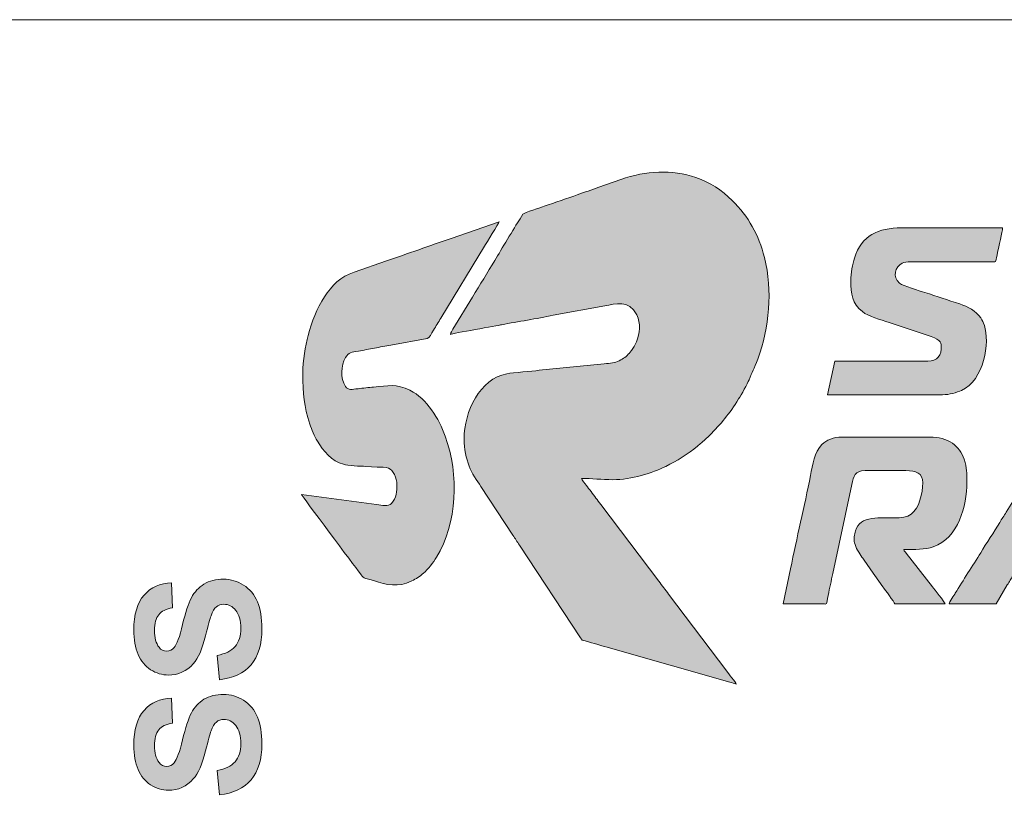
# Model space of a CAD drawing. Header units: millimetres. Extents: x 7 to 595, y -296 to -6.
# Tile 49 of 131: x 113 to 141, y -28 to -6. Entities that reach past the tile are written whole.
import ezdxf

# ---------------------------------------------------------------- set-up
doc = ezdxf.new("R2010")
doc.units = ezdxf.units.MM
doc.header["$MEASUREMENT"] = 0
doc.layers.add('Layer 1', color=7, linetype='Continuous', lineweight=0)

# ---------------------------------------------------------------- blocks, each defined once
blk = doc.blocks.new('Block_3')
at = {"layer": 'Layer 1', "true_color": 0x0d0a10, "transparency": 33554687}
h = blk.add_hatch(color=188, dxfattribs=at)
edge = h.paths.add_edge_path()
edge.add_spline(control_points=[(125.198, -14.532), (125.245, -14.509), (126.565, -14.276), (126.662, -14.257), (127.14, -14.164), (127.664, -14.083), (128.142, -13.986), (128.142, -13.986), (129.621, -13.714), (129.621, -13.714), (129.909, -13.665), (130.311, -13.526), (130.529, -13.972), (130.65, -14.218), (130.622, -14.504), (130.52, -14.748), (130.478, -14.848), (130.44, -14.909), (130.382, -14.993), (130.356, -15.031), (130.346, -15.033), (130.319, -15.066), (130.236, -15.165), (130.151, -15.225), (130.032, -15.284), (129.905, -15.347), (129.777, -15.359), (129.601, -15.371), (129.601, -15.371), (127.742, -15.559), (127.742, -15.559), (127.522, -15.586), (127.004, -15.622), (126.816, -15.657), (126.044, -15.8), (125.592, -16.738), (125.592, -17.516), (125.592, -17.822), (125.655, -18.066), (125.735, -18.298), (125.811, -18.514), (125.957, -18.71), (126.073, -18.885), (126.073, -18.885), (126.988, -20.276), (126.988, -20.276), (127.053, -20.373), (127.109, -20.46), (127.173, -20.559), (127.173, -20.559), (128.917, -23.206), (128.917, -23.206), (128.968, -23.285), (128.96, -23.273), (129.057, -23.299), (129.298, -23.365), (129.533, -23.434), (129.777, -23.505), (129.777, -23.505), (133.194, -24.478), (133.194, -24.478), (133.249, -24.492), (133.332, -24.512), (133.374, -24.532), (133.359, -24.479), (133.151, -24.223), (133.104, -24.161), (133.104, -24.161), (131.443, -21.962), (131.443, -21.962), (131.346, -21.833), (131.258, -21.72), (131.161, -21.59), (131.161, -21.59), (129.5, -19.392), (129.5, -19.392), (129.406, -19.267), (129.318, -19.154), (129.223, -19.027), (129.174, -18.962), (129.134, -18.909), (129.086, -18.844), (129.053, -18.801), (128.958, -18.694), (128.947, -18.65), (129.246, -18.65), (129.522, -18.687), (129.847, -18.687), (130.38, -18.687), (130.974, -18.5), (131.364, -18.305), (131.661, -18.156), (132.014, -17.949), (132.266, -17.728), (132.304, -17.695), (132.34, -17.664), (132.38, -17.632), (132.38, -17.632), (132.6, -17.433), (132.6, -17.433), (132.958, -17.074), (133.167, -16.812), (133.445, -16.379), (133.525, -16.254), (133.698, -15.946), (133.745, -15.828), (133.836, -15.603), (133.886, -15.53), (133.992, -15.236), (134.321, -14.325), (134.424, -13.296), (134.183, -12.329), (134.022, -11.686), (133.723, -11.163), (133.26, -10.7), (132.966, -10.406), (132.626, -10.185), (132.222, -10.047), (131.541, -9.815), (130.782, -9.849), (130.079, -10.103), (130.079, -10.103), (129.449, -10.323), (129.449, -10.323), (129.244, -10.404), (129.032, -10.459), (128.827, -10.54), (128.58, -10.638), (128.167, -10.761), (127.884, -10.867), (127.791, -10.902), (127.311, -11.046), (127.274, -11.096), (127.274, -11.096), (127.195, -11.227), (127.195, -11.227), (127.013, -11.502), (126.653, -12.11), (126.472, -12.414), (126.259, -12.771), (126.046, -13.108), (125.832, -13.464), (125.832, -13.464), (125.272, -14.384), (125.272, -14.384), (125.246, -14.429), (125.202, -14.476), (125.198, -14.532)], knot_values=[0, 0, 0, 0, 1, 1, 1, 2, 2, 2, 3, 3, 3, 4, 4, 4, 5, 5, 5, 6, 6, 6, 7, 7, 7, 8, 8, 8, 9, 9, 9, 10, 10, 10, 11, 11, 11, 12, 12, 12, 13, 13, 13, 14, 14, 14, 15, 15, 15, 16, 16, 16, 17, 17, 17, 18, 18, 18, 19, 19, 19, 20, 20, 20, 21, 21, 21, 22, 22, 22, 23, 23, 23, 24, 24, 24, 25, 25, 25, 26, 26, 26, 27, 27, 27, 28, 28, 28, 29, 29, 29, 30, 30, 30, 31, 31, 31, 32, 32, 32, 33, 33, 33, 34, 34, 34, 35, 35, 35, 36, 36, 36, 37, 37, 37, 38, 38, 38, 39, 39, 39, 40, 40, 40, 41, 41, 41, 42, 42, 42, 43, 43, 43, 44, 44, 44, 45, 45, 45, 46, 46, 46, 47, 47, 47, 48, 48, 48, 49, 49, 49, 49], degree=3, periodic=0)
h = blk.add_hatch(color=188, dxfattribs=at)
edge = h.paths.add_edge_path()
edge.add_spline(control_points=[(120.98, -15.654), (120.98, -16.221), (121.013, -16.594), (121.179, -17.095), (121.234, -17.259), (121.308, -17.441), (121.394, -17.583), (121.564, -17.863), (121.799, -18.155), (122.137, -18.246), (122.265, -18.281), (122.63, -18.305), (122.781, -18.305), (122.781, -18.305), (123.107, -18.324), (123.107, -18.324), (123.222, -18.342), (123.341, -18.318), (123.431, -18.358), (123.559, -18.413), (123.669, -18.64), (123.669, -18.823), (123.669, -19.013), (123.667, -19.213), (123.518, -19.363), (123.412, -19.47), (123.26, -19.417), (123.087, -19.392), (123.087, -19.392), (120.943, -19.107), (120.943, -19.107), (120.96, -19.168), (122.482, -21.186), (122.596, -21.339), (122.75, -21.545), (122.671, -21.478), (123.001, -21.574), (123.396, -21.689), (123.683, -21.782), (124.098, -21.583), (124.22, -21.525), (124.326, -21.446), (124.43, -21.36), (124.55, -21.258), (124.718, -21.047), (124.803, -20.906), (125.395, -19.923), (125.452, -18.554), (125.051, -17.44), (124.876, -16.953), (124.525, -16.371), (124.043, -16.13), (123.649, -15.934), (123.423, -16.002), (123.004, -16.037), (122.862, -16.049), (122.7, -16.072), (122.558, -16.084), (122.386, -16.099), (122.282, -16.145), (122.196, -16.017), (122.044, -15.791), (122.068, -15.416), (122.2, -15.196), (122.299, -15.033), (122.357, -15.05), (122.568, -15.009), (122.715, -14.981), (122.875, -14.955), (123.026, -14.925), (123.178, -14.895), (123.342, -14.865), (123.496, -14.84), (123.496, -14.84), (124.538, -14.648), (124.538, -14.648), (124.611, -14.629), (124.65, -14.522), (124.718, -14.409), (124.786, -14.294), (124.857, -14.181), (124.927, -14.064), (124.927, -14.064), (126.176, -12.007), (126.176, -12.007), (126.223, -11.929), (126.58, -11.356), (126.591, -11.313), (126.591, -11.313), (125.218, -11.789), (125.218, -11.789), (124.613, -11.989), (123.977, -12.229), (123.368, -12.43), (123.368, -12.43), (122.443, -12.751), (122.443, -12.751), (122.056, -12.879), (121.812, -13.136), (121.597, -13.459), (121.38, -13.783), (121.226, -14.179), (121.131, -14.559), (121.051, -14.879), (120.98, -15.259), (120.98, -15.654)], knot_values=[0, 0, 0, 0, 1, 1, 1, 2, 2, 2, 3, 3, 3, 4, 4, 4, 5, 5, 5, 6, 6, 6, 7, 7, 7, 8, 8, 8, 9, 9, 9, 10, 10, 10, 11, 11, 11, 12, 12, 12, 13, 13, 13, 14, 14, 14, 15, 15, 15, 16, 16, 16, 17, 17, 17, 18, 18, 18, 19, 19, 19, 20, 20, 20, 21, 21, 21, 22, 22, 22, 23, 23, 23, 24, 24, 24, 25, 25, 25, 26, 26, 26, 27, 27, 27, 28, 28, 28, 29, 29, 29, 30, 30, 30, 31, 31, 31, 32, 32, 32, 33, 33, 33, 34, 34, 34, 35, 35, 35, 35], degree=3, periodic=0)
h = blk.add_hatch(color=188, dxfattribs=at)
edge = h.paths.add_edge_path()
edge.add_spline(control_points=[(136.654, -12.99), (136.654, -13.373), (136.692, -13.648), (136.985, -13.88), (137.158, -14.017), (137.515, -14.114), (137.747, -14.191), (137.747, -14.191), (138.949, -14.592), (138.949, -14.592), (139.243, -14.688), (139.243, -14.776), (139.243, -14.951), (139.243, -15.068), (139.176, -15.18), (139.103, -15.229), (139.004, -15.297), (138.91, -15.296), (138.75, -15.296), (138.75, -15.296), (136.198, -15.296), (136.198, -15.296), (136.198, -15.296), (135.988, -16.258), (135.988, -16.258), (135.988, -16.258), (139.281, -16.258), (139.281, -16.258), (139.468, -16.258), (139.692, -16.193), (139.823, -16.135), (140.466, -15.848), (140.636, -14.755), (140.475, -14.274), (140.445, -14.185), (140.422, -14.133), (140.371, -14.058), (140.238, -13.862), (140, -13.737), (139.769, -13.661), (139.435, -13.549), (139.108, -13.445), (138.776, -13.334), (138.618, -13.28), (138.155, -13.154), (138.045, -13.066), (137.825, -12.89), (137.93, -12.594), (138.121, -12.496), (138.236, -12.437), (138.467, -12.46), (138.639, -12.46), (138.639, -12.46), (140.712, -12.461), (140.712, -12.461), (140.82, -12.461), (140.802, -12.446), (140.854, -12.183), (140.88, -12.047), (140.995, -11.581), (140.995, -11.486), (140.995, -11.486), (138.109, -11.486), (138.109, -11.486), (137.428, -11.486), (136.974, -11.692), (136.757, -12.353), (136.704, -12.515), (136.654, -12.783), (136.654, -12.99)], knot_values=[0, 0, 0, 0, 1, 1, 1, 2, 2, 2, 3, 3, 3, 4, 4, 4, 5, 5, 5, 6, 6, 6, 7, 7, 7, 8, 8, 8, 9, 9, 9, 10, 10, 10, 11, 11, 11, 12, 12, 12, 13, 13, 13, 14, 14, 14, 15, 15, 15, 16, 16, 16, 17, 17, 17, 18, 18, 18, 19, 19, 19, 20, 20, 20, 21, 21, 21, 22, 22, 22, 23, 23, 23, 23], degree=3, periodic=0)
h = blk.add_hatch(color=188, dxfattribs=at)
edge = h.paths.add_edge_path()
edge.add_spline(control_points=[(139.465, -22.239), (139.465, -22.239), (140.81, -22.239), (140.81, -22.239), (140.81, -22.239), (141.131, -21.697), (141.131, -21.697), (141.185, -21.607), (141.238, -21.523), (141.294, -21.429), (141.351, -21.334), (141.404, -21.242), (141.463, -21.154), (141.463, -21.154), (143.461, -21.154), (143.461, -21.154), (143.461, -21.154), (143.658, -22.239), (143.658, -22.239), (143.658, -22.239), (144.879, -22.239), (144.879, -22.239), (144.879, -22.125), (144.307, -19.427), (144.245, -19.112), (144.182, -18.794), (144.078, -18.257), (144.004, -17.947), (143.972, -17.817), (143.93, -17.706), (143.846, -17.623), (143.755, -17.533), (143.699, -17.487), (143.552, -17.449), (143.262, -17.373), (142.66, -17.396), (142.41, -17.636), (142.166, -17.869), (142.204, -17.869), (142.006, -18.169), (142.006, -18.169), (141.097, -19.616), (141.097, -19.616), (141.036, -19.72), (140.974, -19.808), (140.912, -19.912), (140.751, -20.185), (140.533, -20.5), (140.37, -20.775), (140.152, -21.144), (139.86, -21.565), (139.642, -21.934), (139.61, -21.988), (139.47, -22.184), (139.465, -22.239)], knot_values=[0, 0, 0, 0, 1, 1, 1, 2, 2, 2, 3, 3, 3, 4, 4, 4, 5, 5, 5, 6, 6, 6, 7, 7, 7, 8, 8, 8, 9, 9, 9, 10, 10, 10, 11, 11, 11, 12, 12, 12, 13, 13, 13, 14, 14, 14, 15, 15, 15, 16, 16, 16, 17, 17, 17, 18, 18, 18, 18], degree=3, periodic=0)
edge = h.paths.add_edge_path()
edge.add_spline(control_points=[(143.042, -18.564), (143.042, -18.564), (143.086, -18.766), (143.086, -18.766), (143.099, -18.843), (143.114, -18.91), (143.125, -18.974), (143.125, -18.974), (143.32, -20.012), (143.32, -20.012), (143.329, -20.058), (143.349, -20.19), (143.362, -20.216), (143.362, -20.216), (141.969, -20.216), (141.969, -20.216), (142.054, -20.056), (142.246, -19.762), (142.35, -19.587), (142.374, -19.547), (142.392, -19.522), (142.417, -19.48), (142.44, -19.441), (142.456, -19.412), (142.482, -19.373), (142.482, -19.373), (142.871, -18.739), (142.871, -18.739), (142.896, -18.7), (142.908, -18.668), (142.935, -18.63), (142.966, -18.589), (142.98, -18.565), (143.042, -18.564), (143.042, -18.564), (143.042, -18.564), (143.042, -18.564)], knot_values=[0, 0, 0, 0, 1, 1, 1, 2, 2, 2, 3, 3, 3, 4, 4, 4, 5, 5, 5, 6, 6, 6, 7, 7, 7, 8, 8, 8, 9, 9, 9, 10, 10, 10, 11, 11, 11, 12, 12, 12, 12], degree=3, periodic=0)
h = blk.add_hatch(color=188, dxfattribs=at)
edge = h.paths.add_edge_path()
edge.add_spline(control_points=[(134.718, -22.239), (134.718, -22.239), (135.865, -22.24), (135.865, -22.24), (135.972, -22.241), (135.951, -22.276), (136.005, -21.997), (136.048, -21.78), (136.096, -21.583), (136.139, -21.366), (136.139, -21.366), (136.68, -18.824), (136.68, -18.824), (136.726, -18.595), (136.774, -18.428), (137.061, -18.428), (137.061, -18.428), (138.232, -18.428), (138.232, -18.428), (138.511, -18.428), (138.713, -18.494), (138.713, -18.774), (138.713, -19.057), (138.609, -19.511), (138.381, -19.674), (138.135, -19.85), (137.725, -19.734), (137.259, -19.798), (137.012, -19.831), (136.852, -19.932), (136.788, -20.153), (136.759, -20.251), (136.732, -20.384), (136.76, -20.493), (136.792, -20.618), (136.896, -20.799), (136.971, -20.898), (137.004, -20.942), (137.024, -20.978), (137.057, -21.021), (137.118, -21.103), (137.174, -21.183), (137.231, -21.267), (137.231, -21.267), (137.574, -21.75), (137.574, -21.75), (137.625, -21.825), (137.899, -22.192), (137.912, -22.239), (137.912, -22.239), (139.354, -22.239), (139.354, -22.239), (139.34, -22.184), (139.041, -21.818), (138.988, -21.754), (138.988, -21.754), (138.238, -20.791), (138.238, -20.791), (138.203, -20.745), (138.184, -20.742), (138.171, -20.685), (138.498, -20.685), (138.767, -20.69), (139.014, -20.604), (139.731, -20.354), (139.971, -19.447), (139.971, -18.761), (139.971, -18.493), (139.979, -18.361), (139.892, -18.1), (139.83, -17.912), (139.716, -17.748), (139.559, -17.644), (139.385, -17.528), (139.157, -17.466), (138.923, -17.466), (138.923, -17.466), (136.407, -17.466), (136.407, -17.466), (136.284, -17.466), (136.161, -17.494), (136.072, -17.526), (135.968, -17.564), (135.896, -17.613), (135.824, -17.685), (135.618, -17.891), (135.561, -18.257), (135.5, -18.569), (135.329, -19.443), (135.103, -20.364), (134.933, -21.233), (134.933, -21.233), (134.718, -22.239), (134.718, -22.239)], knot_values=[0, 0, 0, 0, 1, 1, 1, 2, 2, 2, 3, 3, 3, 4, 4, 4, 5, 5, 5, 6, 6, 6, 7, 7, 7, 8, 8, 8, 9, 9, 9, 10, 10, 10, 11, 11, 11, 12, 12, 12, 13, 13, 13, 14, 14, 14, 15, 15, 15, 16, 16, 16, 17, 17, 17, 18, 18, 18, 19, 19, 19, 20, 20, 20, 21, 21, 21, 22, 22, 22, 23, 23, 23, 24, 24, 24, 25, 25, 25, 26, 26, 26, 27, 27, 27, 28, 28, 28, 29, 29, 29, 30, 30, 30, 31, 31, 31, 31], degree=3, periodic=0)
at = {"layer": 'Layer 1'}
for points, knots in [([(125.198, -14.532), (125.245, -14.509), (126.565, -14.276), (126.662, -14.257), (127.14, -14.164), (127.664, -14.083), (128.142, -13.986), (128.142, -13.986), (129.621, -13.714), (129.621, -13.714), (129.909, -13.665), (130.311, -13.526), (130.529, -13.972), (130.65, -14.218), (130.622, -14.504), (130.52, -14.748), (130.478, -14.848), (130.44, -14.909), (130.382, -14.993), (130.356, -15.031), (130.346, -15.033), (130.319, -15.066), (130.236, -15.165), (130.151, -15.225), (130.032, -15.284), (129.905, -15.347), (129.777, -15.359), (129.601, -15.371), (129.601, -15.371), (127.742, -15.559), (127.742, -15.559), (127.522, -15.586), (127.004, -15.622), (126.816, -15.657), (126.044, -15.8), (125.592, -16.738), (125.592, -17.516), (125.592, -17.822), (125.655, -18.066), (125.735, -18.298), (125.811, -18.514), (125.957, -18.71), (126.073, -18.885), (126.073, -18.885), (126.988, -20.276), (126.988, -20.276), (127.053, -20.373), (127.109, -20.46), (127.173, -20.559), (127.173, -20.559), (128.917, -23.206), (128.917, -23.206), (128.968, -23.285), (128.96, -23.273), (129.057, -23.299), (129.298, -23.365), (129.533, -23.434), (129.777, -23.505), (129.777, -23.505), (133.194, -24.478), (133.194, -24.478), (133.249, -24.492), (133.332, -24.512), (133.374, -24.532), (133.359, -24.479), (133.151, -24.223), (133.104, -24.161), (133.104, -24.161), (131.443, -21.962), (131.443, -21.962), (131.346, -21.833), (131.258, -21.72), (131.161, -21.59), (131.161, -21.59), (129.5, -19.392), (129.5, -19.392), (129.406, -19.267), (129.318, -19.154), (129.223, -19.027), (129.174, -18.962), (129.134, -18.909), (129.086, -18.844), (129.053, -18.801), (128.958, -18.694), (128.947, -18.65), (129.246, -18.65), (129.522, -18.687), (129.847, -18.687), (130.38, -18.687), (130.974, -18.5), (131.364, -18.305), (131.661, -18.156), (132.014, -17.949), (132.266, -17.728), (132.304, -17.695), (132.34, -17.664), (132.38, -17.632), (132.38, -17.632), (132.6, -17.433), (132.6, -17.433), (132.958, -17.074), (133.167, -16.812), (133.445, -16.379), (133.525, -16.254), (133.698, -15.946), (133.745, -15.828), (133.836, -15.603), (133.886, -15.53), (133.992, -15.236), (134.321, -14.325), (134.424, -13.296), (134.183, -12.329), (134.022, -11.686), (133.723, -11.163), (133.26, -10.7), (132.966, -10.406), (132.626, -10.185), (132.222, -10.047), (131.541, -9.815), (130.782, -9.849), (130.079, -10.103), (130.079, -10.103), (129.449, -10.323), (129.449, -10.323), (129.244, -10.404), (129.032, -10.459), (128.827, -10.54), (128.58, -10.638), (128.167, -10.761), (127.884, -10.867), (127.791, -10.902), (127.311, -11.046), (127.274, -11.096), (127.274, -11.096), (127.195, -11.227), (127.195, -11.227), (127.013, -11.502), (126.653, -12.11), (126.472, -12.414), (126.259, -12.771), (126.046, -13.108), (125.832, -13.464), (125.832, -13.464), (125.272, -14.384), (125.272, -14.384), (125.246, -14.429), (125.202, -14.476), (125.198, -14.532)], [0, 0, 0, 0, 1, 1, 1, 2, 2, 2, 3, 3, 3, 4, 4, 4, 5, 5, 5, 6, 6, 6, 7, 7, 7, 8, 8, 8, 9, 9, 9, 10, 10, 10, 11, 11, 11, 12, 12, 12, 13, 13, 13, 14, 14, 14, 15, 15, 15, 16, 16, 16, 17, 17, 17, 18, 18, 18, 19, 19, 19, 20, 20, 20, 21, 21, 21, 22, 22, 22, 23, 23, 23, 24, 24, 24, 25, 25, 25, 26, 26, 26, 27, 27, 27, 28, 28, 28, 29, 29, 29, 30, 30, 30, 31, 31, 31, 32, 32, 32, 33, 33, 33, 34, 34, 34, 35, 35, 35, 36, 36, 36, 37, 37, 37, 38, 38, 38, 39, 39, 39, 40, 40, 40, 41, 41, 41, 42, 42, 42, 43, 43, 43, 44, 44, 44, 45, 45, 45, 46, 46, 46, 47, 47, 47, 48, 48, 48, 49, 49, 49, 49]), ([(120.98, -15.654), (120.98, -16.221), (121.013, -16.594), (121.179, -17.095), (121.234, -17.259), (121.308, -17.441), (121.394, -17.583), (121.564, -17.863), (121.799, -18.155), (122.137, -18.246), (122.265, -18.281), (122.63, -18.305), (122.781, -18.305), (122.781, -18.305), (123.107, -18.324), (123.107, -18.324), (123.222, -18.342), (123.341, -18.318), (123.431, -18.358), (123.559, -18.413), (123.669, -18.64), (123.669, -18.823), (123.669, -19.013), (123.667, -19.213), (123.518, -19.363), (123.412, -19.47), (123.26, -19.417), (123.087, -19.392), (123.087, -19.392), (120.943, -19.107), (120.943, -19.107), (120.96, -19.168), (122.482, -21.186), (122.596, -21.339), (122.75, -21.545), (122.671, -21.478), (123.001, -21.574), (123.396, -21.689), (123.683, -21.782), (124.098, -21.583), (124.22, -21.525), (124.326, -21.446), (124.43, -21.36), (124.55, -21.258), (124.718, -21.047), (124.803, -20.906), (125.395, -19.923), (125.452, -18.554), (125.051, -17.44), (124.876, -16.953), (124.525, -16.371), (124.043, -16.13), (123.649, -15.934), (123.423, -16.002), (123.004, -16.037), (122.862, -16.049), (122.7, -16.072), (122.558, -16.084), (122.386, -16.099), (122.282, -16.145), (122.196, -16.017), (122.044, -15.791), (122.068, -15.416), (122.2, -15.196), (122.299, -15.033), (122.357, -15.05), (122.568, -15.009), (122.715, -14.981), (122.875, -14.955), (123.026, -14.925), (123.178, -14.895), (123.342, -14.865), (123.496, -14.84), (123.496, -14.84), (124.538, -14.648), (124.538, -14.648), (124.611, -14.629), (124.65, -14.522), (124.718, -14.409), (124.786, -14.294), (124.857, -14.181), (124.927, -14.064), (124.927, -14.064), (126.176, -12.007), (126.176, -12.007), (126.223, -11.929), (126.58, -11.356), (126.591, -11.313), (126.591, -11.313), (125.218, -11.789), (125.218, -11.789), (124.613, -11.989), (123.977, -12.229), (123.368, -12.43), (123.368, -12.43), (122.443, -12.751), (122.443, -12.751), (122.056, -12.879), (121.812, -13.136), (121.597, -13.459), (121.38, -13.783), (121.226, -14.179), (121.131, -14.559), (121.051, -14.879), (120.98, -15.259), (120.98, -15.654)], [0, 0, 0, 0, 1, 1, 1, 2, 2, 2, 3, 3, 3, 4, 4, 4, 5, 5, 5, 6, 6, 6, 7, 7, 7, 8, 8, 8, 9, 9, 9, 10, 10, 10, 11, 11, 11, 12, 12, 12, 13, 13, 13, 14, 14, 14, 15, 15, 15, 16, 16, 16, 17, 17, 17, 18, 18, 18, 19, 19, 19, 20, 20, 20, 21, 21, 21, 22, 22, 22, 23, 23, 23, 24, 24, 24, 25, 25, 25, 26, 26, 26, 27, 27, 27, 28, 28, 28, 29, 29, 29, 30, 30, 30, 31, 31, 31, 32, 32, 32, 33, 33, 33, 34, 34, 34, 35, 35, 35, 35]), ([(136.654, -12.99), (136.654, -13.373), (136.692, -13.648), (136.985, -13.88), (137.158, -14.017), (137.515, -14.114), (137.747, -14.191), (137.747, -14.191), (138.949, -14.592), (138.949, -14.592), (139.243, -14.688), (139.243, -14.776), (139.243, -14.951), (139.243, -15.068), (139.176, -15.18), (139.103, -15.229), (139.004, -15.297), (138.91, -15.296), (138.75, -15.296), (138.75, -15.296), (136.198, -15.296), (136.198, -15.296), (136.198, -15.296), (135.988, -16.258), (135.988, -16.258), (135.988, -16.258), (139.281, -16.258), (139.281, -16.258), (139.468, -16.258), (139.692, -16.193), (139.823, -16.135), (140.466, -15.848), (140.636, -14.755), (140.475, -14.274), (140.445, -14.185), (140.422, -14.133), (140.371, -14.058), (140.238, -13.862), (140, -13.737), (139.769, -13.661), (139.435, -13.549), (139.108, -13.445), (138.776, -13.334), (138.618, -13.28), (138.155, -13.154), (138.045, -13.066), (137.825, -12.89), (137.93, -12.594), (138.121, -12.496), (138.236, -12.437), (138.467, -12.46), (138.639, -12.46), (138.639, -12.46), (140.712, -12.461), (140.712, -12.461), (140.82, -12.461), (140.802, -12.446), (140.854, -12.183), (140.88, -12.047), (140.995, -11.581), (140.995, -11.486), (140.995, -11.486), (138.109, -11.486), (138.109, -11.486), (137.428, -11.486), (136.974, -11.692), (136.757, -12.353), (136.704, -12.515), (136.654, -12.783), (136.654, -12.99)], [0, 0, 0, 0, 1, 1, 1, 2, 2, 2, 3, 3, 3, 4, 4, 4, 5, 5, 5, 6, 6, 6, 7, 7, 7, 8, 8, 8, 9, 9, 9, 10, 10, 10, 11, 11, 11, 12, 12, 12, 13, 13, 13, 14, 14, 14, 15, 15, 15, 16, 16, 16, 17, 17, 17, 18, 18, 18, 19, 19, 19, 20, 20, 20, 21, 21, 21, 22, 22, 22, 23, 23, 23, 23]), ([(139.465, -22.239), (139.465, -22.239), (140.81, -22.239), (140.81, -22.239), (140.81, -22.239), (141.131, -21.697), (141.131, -21.697), (141.185, -21.607), (141.238, -21.523), (141.294, -21.429), (141.351, -21.334), (141.404, -21.242), (141.463, -21.154), (141.463, -21.154), (143.461, -21.154), (143.461, -21.154), (143.461, -21.154), (143.658, -22.239), (143.658, -22.239), (143.658, -22.239), (144.879, -22.239), (144.879, -22.239), (144.879, -22.125), (144.307, -19.427), (144.245, -19.112), (144.182, -18.794), (144.078, -18.257), (144.004, -17.947), (143.972, -17.817), (143.93, -17.706), (143.846, -17.623), (143.755, -17.533), (143.699, -17.487), (143.552, -17.449), (143.262, -17.373), (142.66, -17.396), (142.41, -17.636), (142.166, -17.869), (142.204, -17.869), (142.006, -18.169), (142.006, -18.169), (141.097, -19.616), (141.097, -19.616), (141.036, -19.72), (140.974, -19.808), (140.912, -19.912), (140.751, -20.185), (140.533, -20.5), (140.37, -20.775), (140.152, -21.144), (139.86, -21.565), (139.642, -21.934), (139.61, -21.988), (139.47, -22.184), (139.465, -22.239)], [0, 0, 0, 0, 1, 1, 1, 2, 2, 2, 3, 3, 3, 4, 4, 4, 5, 5, 5, 6, 6, 6, 7, 7, 7, 8, 8, 8, 9, 9, 9, 10, 10, 10, 11, 11, 11, 12, 12, 12, 13, 13, 13, 14, 14, 14, 15, 15, 15, 16, 16, 16, 17, 17, 17, 18, 18, 18, 18]), ([(134.718, -22.239), (134.718, -22.239), (135.865, -22.24), (135.865, -22.24), (135.972, -22.241), (135.951, -22.276), (136.005, -21.997), (136.048, -21.78), (136.096, -21.583), (136.139, -21.366), (136.139, -21.366), (136.68, -18.824), (136.68, -18.824), (136.726, -18.595), (136.774, -18.428), (137.061, -18.428), (137.061, -18.428), (138.232, -18.428), (138.232, -18.428), (138.511, -18.428), (138.713, -18.494), (138.713, -18.774), (138.713, -19.057), (138.609, -19.511), (138.381, -19.674), (138.135, -19.85), (137.725, -19.734), (137.259, -19.798), (137.012, -19.831), (136.852, -19.932), (136.788, -20.153), (136.759, -20.251), (136.732, -20.384), (136.76, -20.493), (136.792, -20.618), (136.896, -20.799), (136.971, -20.898), (137.004, -20.942), (137.024, -20.978), (137.057, -21.021), (137.118, -21.103), (137.174, -21.183), (137.231, -21.267), (137.231, -21.267), (137.574, -21.75), (137.574, -21.75), (137.625, -21.825), (137.899, -22.192), (137.912, -22.239), (137.912, -22.239), (139.354, -22.239), (139.354, -22.239), (139.34, -22.184), (139.041, -21.818), (138.988, -21.754), (138.988, -21.754), (138.238, -20.791), (138.238, -20.791), (138.203, -20.745), (138.184, -20.742), (138.171, -20.685), (138.498, -20.685), (138.767, -20.69), (139.014, -20.604), (139.731, -20.354), (139.971, -19.447), (139.971, -18.761), (139.971, -18.493), (139.979, -18.361), (139.892, -18.1), (139.83, -17.912), (139.716, -17.748), (139.559, -17.644), (139.385, -17.528), (139.157, -17.466), (138.923, -17.466), (138.923, -17.466), (136.407, -17.466), (136.407, -17.466), (136.284, -17.466), (136.161, -17.494), (136.072, -17.526), (135.968, -17.564), (135.896, -17.613), (135.824, -17.685), (135.618, -17.891), (135.561, -18.257), (135.5, -18.569), (135.329, -19.443), (135.103, -20.364), (134.933, -21.233), (134.933, -21.233), (134.718, -22.239), (134.718, -22.239)], [0, 0, 0, 0, 1, 1, 1, 2, 2, 2, 3, 3, 3, 4, 4, 4, 5, 5, 5, 6, 6, 6, 7, 7, 7, 8, 8, 8, 9, 9, 9, 10, 10, 10, 11, 11, 11, 12, 12, 12, 13, 13, 13, 14, 14, 14, 15, 15, 15, 16, 16, 16, 17, 17, 17, 18, 18, 18, 19, 19, 19, 20, 20, 20, 21, 21, 21, 22, 22, 22, 23, 23, 23, 24, 24, 24, 25, 25, 25, 26, 26, 26, 27, 27, 27, 28, 28, 28, 29, 29, 29, 30, 30, 30, 31, 31, 31, 31])]:
    blk.add_open_spline(points, degree=3, knots=knots, dxfattribs=at)
blk = doc.blocks.new('Block_2')
at = {"layer": 'Layer 1'}
blk.add_blockref('Block_3', (0, 0), dxfattribs=at)
blk = doc.blocks.new('Block_0')
at = {"layer": 'Layer 1', "true_color": 0x010101, "transparency": 33554687}
h = blk.add_hatch(color=18, dxfattribs=at)
edge = h.paths.add_edge_path()
edge.add_spline(control_points=[(118.597, -24.407), (118.597, -24.407), (118.528, -23.71), (118.528, -23.71), (118.761, -23.668), (118.932, -23.584), (119.041, -23.457), (119.15, -23.329), (119.205, -23.157), (119.205, -22.941), (119.205, -22.712), (119.156, -22.539), (119.059, -22.423), (118.962, -22.307), (118.848, -22.249), (118.718, -22.249), (118.634, -22.249), (118.564, -22.273), (118.505, -22.322), (118.446, -22.37), (118.395, -22.456), (118.352, -22.578), (118.322, -22.661), (118.271, -22.85), (118.197, -23.147), (118.102, -23.528), (117.985, -23.795), (117.846, -23.949), (117.651, -24.166), (117.413, -24.273), (117.132, -24.273), (116.952, -24.273), (116.782, -24.222), (116.625, -24.121), (116.468, -24.019), (116.349, -23.873), (116.266, -23.681), (116.184, -23.489), (116.143, -23.259), (116.143, -22.987), (116.143, -22.545), (116.241, -22.211), (116.437, -21.988), (116.634, -21.765), (116.896, -21.648), (117.224, -21.636), (117.224, -21.636), (117.249, -22.352), (117.249, -22.352), (117.066, -22.383), (116.935, -22.448), (116.856, -22.547), (116.776, -22.647), (116.735, -22.797), (116.735, -22.996), (116.735, -23.202), (116.778, -23.363), (116.864, -23.479), (116.919, -23.554), (116.992, -23.592), (117.084, -23.592), (117.168, -23.592), (117.24, -23.556), (117.299, -23.486), (117.376, -23.396), (117.455, -23.178), (117.537, -22.831), (117.619, -22.485), (117.704, -22.229), (117.792, -22.063), (117.88, -21.897), (117.999, -21.767), (118.151, -21.673), (118.303, -21.579), (118.491, -21.532), (118.714, -21.532), (118.917, -21.532), (119.107, -21.588), (119.284, -21.701), (119.461, -21.814), (119.593, -21.973), (119.678, -22.179), (119.765, -22.384), (119.807, -22.641), (119.807, -22.948), (119.807, -23.395), (119.704, -23.738), (119.498, -23.978), (119.292, -24.217), (118.992, -24.36), (118.597, -24.407)], knot_values=[0, 0, 0, 0, 1, 1, 1, 2, 2, 2, 3, 3, 3, 4, 4, 4, 5, 5, 5, 6, 6, 6, 7, 7, 7, 8, 8, 8, 9, 9, 9, 10, 10, 10, 11, 11, 11, 12, 12, 12, 13, 13, 13, 14, 14, 14, 15, 15, 15, 16, 16, 16, 17, 17, 17, 18, 18, 18, 19, 19, 19, 20, 20, 20, 21, 21, 21, 22, 22, 22, 23, 23, 23, 24, 24, 24, 25, 25, 25, 26, 26, 26, 27, 27, 27, 28, 28, 28, 29, 29, 29, 30, 30, 30, 30], degree=3, periodic=0)
h = blk.add_hatch(color=18, dxfattribs=at)
edge = h.paths.add_edge_path()
edge.add_spline(control_points=[(118.597, -27.701), (118.597, -27.701), (118.528, -27.005), (118.528, -27.005), (118.761, -26.963), (118.932, -26.879), (119.041, -26.751), (119.15, -26.624), (119.205, -26.451), (119.205, -26.235), (119.205, -26.006), (119.156, -25.833), (119.059, -25.717), (118.962, -25.601), (118.848, -25.543), (118.718, -25.543), (118.634, -25.543), (118.564, -25.567), (118.505, -25.616), (118.446, -25.665), (118.395, -25.75), (118.352, -25.872), (118.322, -25.955), (118.271, -26.144), (118.197, -26.441), (118.102, -26.822), (117.985, -27.089), (117.846, -27.243), (117.651, -27.46), (117.413, -27.568), (117.132, -27.568), (116.952, -27.568), (116.782, -27.517), (116.625, -27.415), (116.468, -27.313), (116.349, -27.167), (116.266, -26.975), (116.184, -26.783), (116.143, -26.553), (116.143, -26.281), (116.143, -25.839), (116.241, -25.506), (116.437, -25.283), (116.634, -25.059), (116.896, -24.942), (117.224, -24.93), (117.224, -24.93), (117.249, -25.646), (117.249, -25.646), (117.066, -25.677), (116.935, -25.742), (116.856, -25.842), (116.776, -25.941), (116.735, -26.091), (116.735, -26.29), (116.735, -26.496), (116.778, -26.657), (116.864, -26.773), (116.919, -26.848), (116.992, -26.886), (117.084, -26.886), (117.168, -26.886), (117.24, -26.851), (117.299, -26.78), (117.376, -26.69), (117.455, -26.472), (117.537, -26.126), (117.619, -25.779), (117.704, -25.523), (117.792, -25.358), (117.88, -25.191), (117.999, -25.061), (118.151, -24.967), (118.303, -24.874), (118.491, -24.827), (118.714, -24.827), (118.917, -24.827), (119.107, -24.883), (119.284, -24.995), (119.461, -25.108), (119.593, -25.267), (119.678, -25.473), (119.765, -25.679), (119.807, -25.935), (119.807, -26.242), (119.807, -26.689), (119.704, -27.033), (119.498, -27.272), (119.292, -27.512), (118.992, -27.654), (118.597, -27.701)], knot_values=[0, 0, 0, 0, 1, 1, 1, 2, 2, 2, 3, 3, 3, 4, 4, 4, 5, 5, 5, 6, 6, 6, 7, 7, 7, 8, 8, 8, 9, 9, 9, 10, 10, 10, 11, 11, 11, 12, 12, 12, 13, 13, 13, 14, 14, 14, 15, 15, 15, 16, 16, 16, 17, 17, 17, 18, 18, 18, 19, 19, 19, 20, 20, 20, 21, 21, 21, 22, 22, 22, 23, 23, 23, 24, 24, 24, 25, 25, 25, 26, 26, 26, 27, 27, 27, 28, 28, 28, 29, 29, 29, 30, 30, 30, 30], degree=3, periodic=0)
at = {"layer": 'Layer 1', "color": 240, "lineweight": 0, "true_color": 0xed2224}
blk.add_open_spline([(13.607, -5.532), (13.607, -5.532), (161.807, -5.532), (161.807, -5.532), (164.557, -5.532), (166.807, -7.782), (166.807, -10.532), (166.807, -10.532), (166.807, -79.532), (166.807, -79.532), (166.807, -79.532), (8.607, -79.532), (8.607, -79.532), (8.607, -79.532), (8.607, -10.532), (8.607, -10.532), (8.607, -7.782), (10.857, -5.532), (13.607, -5.532)], degree=3, knots=[0, 0, 0, 0, 1, 1, 1, 2, 2, 2, 3, 3, 3, 4, 4, 4, 5, 5, 5, 6, 6, 6, 6], dxfattribs=at)
at = {"layer": 'Layer 1'}
for points in [[(118.597, -24.407), (118.597, -24.407), (118.528, -23.71), (118.528, -23.71), (118.761, -23.668), (118.932, -23.584), (119.041, -23.457), (119.15, -23.329), (119.205, -23.157), (119.205, -22.941), (119.205, -22.712), (119.156, -22.539), (119.059, -22.423), (118.962, -22.307), (118.848, -22.249), (118.718, -22.249), (118.634, -22.249), (118.564, -22.273), (118.505, -22.322), (118.446, -22.37), (118.395, -22.456), (118.352, -22.578), (118.322, -22.661), (118.271, -22.85), (118.197, -23.147), (118.102, -23.528), (117.985, -23.795), (117.846, -23.949), (117.651, -24.166), (117.413, -24.273), (117.132, -24.273), (116.952, -24.273), (116.782, -24.222), (116.625, -24.121), (116.468, -24.019), (116.349, -23.873), (116.266, -23.681), (116.184, -23.489), (116.143, -23.259), (116.143, -22.987), (116.143, -22.545), (116.241, -22.211), (116.437, -21.988), (116.634, -21.765), (116.896, -21.648), (117.224, -21.636), (117.224, -21.636), (117.249, -22.352), (117.249, -22.352), (117.066, -22.383), (116.935, -22.448), (116.856, -22.547), (116.776, -22.647), (116.735, -22.797), (116.735, -22.996), (116.735, -23.202), (116.778, -23.363), (116.864, -23.479), (116.919, -23.554), (116.992, -23.592), (117.084, -23.592), (117.168, -23.592), (117.24, -23.556), (117.299, -23.486), (117.376, -23.396), (117.455, -23.178), (117.537, -22.831), (117.619, -22.485), (117.704, -22.229), (117.792, -22.063), (117.88, -21.897), (117.999, -21.767), (118.151, -21.673), (118.303, -21.579), (118.491, -21.532), (118.714, -21.532), (118.917, -21.532), (119.107, -21.588), (119.284, -21.701), (119.461, -21.814), (119.593, -21.973), (119.678, -22.179), (119.765, -22.384), (119.807, -22.641), (119.807, -22.948), (119.807, -23.395), (119.704, -23.738), (119.498, -23.978), (119.292, -24.217), (118.992, -24.36), (118.597, -24.407)], [(118.597, -27.701), (118.597, -27.701), (118.528, -27.005), (118.528, -27.005), (118.761, -26.963), (118.932, -26.879), (119.041, -26.751), (119.15, -26.624), (119.205, -26.451), (119.205, -26.235), (119.205, -26.006), (119.156, -25.833), (119.059, -25.717), (118.962, -25.601), (118.848, -25.543), (118.718, -25.543), (118.634, -25.543), (118.564, -25.567), (118.505, -25.616), (118.446, -25.665), (118.395, -25.75), (118.352, -25.872), (118.322, -25.955), (118.271, -26.144), (118.197, -26.441), (118.102, -26.822), (117.985, -27.089), (117.846, -27.243), (117.651, -27.46), (117.413, -27.568), (117.132, -27.568), (116.952, -27.568), (116.782, -27.517), (116.625, -27.415), (116.468, -27.313), (116.349, -27.167), (116.266, -26.975), (116.184, -26.783), (116.143, -26.553), (116.143, -26.281), (116.143, -25.839), (116.241, -25.506), (116.437, -25.283), (116.634, -25.059), (116.896, -24.942), (117.224, -24.93), (117.224, -24.93), (117.249, -25.646), (117.249, -25.646), (117.066, -25.677), (116.935, -25.742), (116.856, -25.842), (116.776, -25.941), (116.735, -26.091), (116.735, -26.29), (116.735, -26.496), (116.778, -26.657), (116.864, -26.773), (116.919, -26.848), (116.992, -26.886), (117.084, -26.886), (117.168, -26.886), (117.24, -26.851), (117.299, -26.78), (117.376, -26.69), (117.455, -26.472), (117.537, -26.126), (117.619, -25.779), (117.704, -25.523), (117.792, -25.358), (117.88, -25.191), (117.999, -25.061), (118.151, -24.967), (118.303, -24.874), (118.491, -24.827), (118.714, -24.827), (118.917, -24.827), (119.107, -24.883), (119.284, -24.995), (119.461, -25.108), (119.593, -25.267), (119.678, -25.473), (119.765, -25.679), (119.807, -25.935), (119.807, -26.242), (119.807, -26.689), (119.704, -27.033), (119.498, -27.272), (119.292, -27.512), (118.992, -27.654), (118.597, -27.701)]]:
    blk.add_open_spline(points, degree=3, knots=[0, 0, 0, 0, 1, 1, 1, 2, 2, 2, 3, 3, 3, 4, 4, 4, 5, 5, 5, 6, 6, 6, 7, 7, 7, 8, 8, 8, 9, 9, 9, 10, 10, 10, 11, 11, 11, 12, 12, 12, 13, 13, 13, 14, 14, 14, 15, 15, 15, 16, 16, 16, 17, 17, 17, 18, 18, 18, 19, 19, 19, 20, 20, 20, 21, 21, 21, 22, 22, 22, 23, 23, 23, 24, 24, 24, 25, 25, 25, 26, 26, 26, 27, 27, 27, 28, 28, 28, 29, 29, 29, 30, 30, 30, 30], dxfattribs=at)
blk.add_blockref('Block_2', (0, 0), dxfattribs=at)

msp = doc.modelspace()

# ---------------------------------------------------------------- block references
at = {"layer": 'Layer 1'}
msp.add_blockref('Block_0', (0, 0), dxfattribs=at)

doc.saveas('drawing.dxf')
